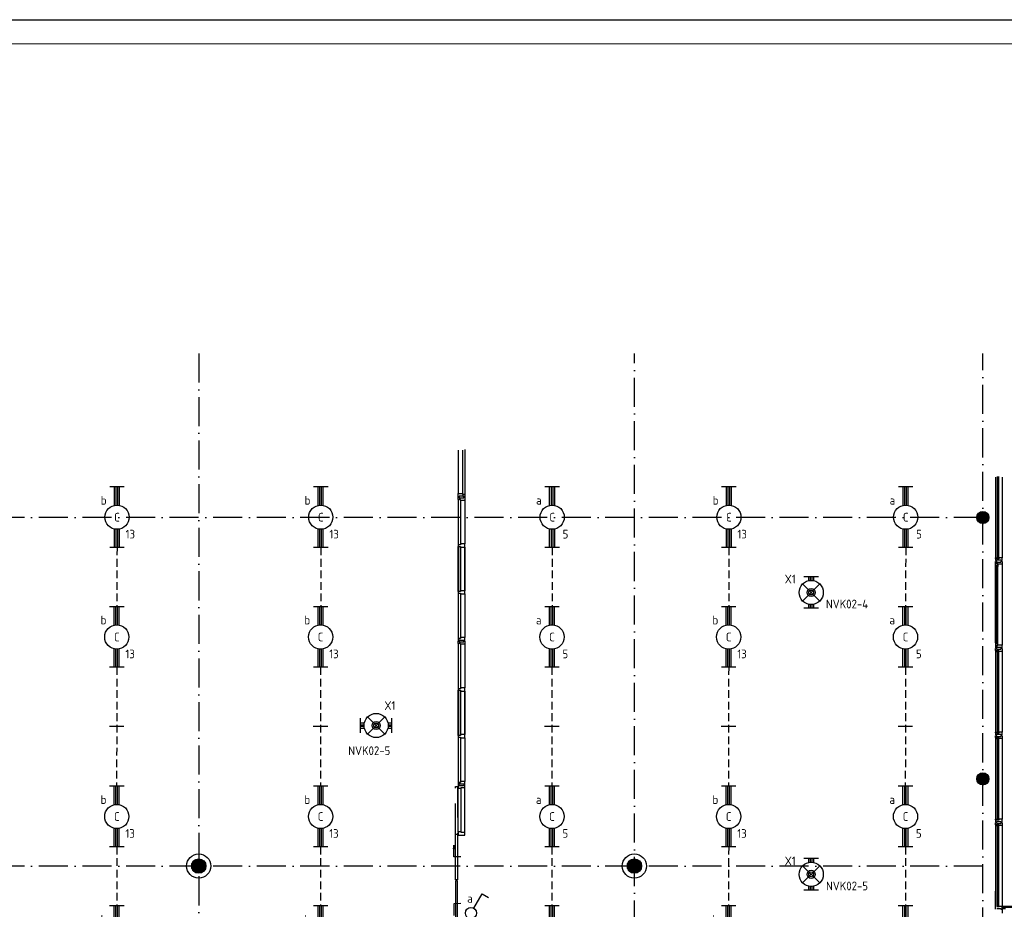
# Model space of a CAD drawing. Header units: millimetres. Extents: x 90707 to 259985, y -1262 to 84291.
# Tile 18 of 85: x 111048 to 131388, y 65914 to 84291. Entities that reach past the tile are written whole.
import ezdxf
from ezdxf.enums import TextEntityAlignment as Align

# ---------------------------------------------------------------- set-up
doc = ezdxf.new("R2010")
doc.units = ezdxf.units.MM
doc.header["$LTSCALE"] = 100
doc.linetypes.add('DASHDOT', pattern=[9, 6, -1.5, 0, -1.5])
doc.linetypes.add('HIDDEN', pattern=[9.525, 6.35, -3.175])
doc.layers.get('0').update_dxf_attribs({"linetype": 'CONTINUOUS'})
for name, color, linetype in [('AL$7----_STRAMIEN', 1, 'DASHDOT'), ('AL$8----_HULPKOLOM', 2, 'CONTINUOUS'), ('AL$8----_HULPLIJNEN', 2, 'CONTINUOUS'), ('AL28----_KONSTRUKTIE', 3, 'CONTINUOUS'), ('AL31----_BUITENKOZ', 7, 'CONTINUOUS'), ('AL32----_BINNENKOZ', 7, 'CONTINUOUS'), ('ALXAA---_GEWBETON', 12, 'CONTINUOUS'), ('ALXOU---_GLAS', 7, 'CONTINUOUS'), ('EB63101-_ATTRIB', 2, 'CONTINUOUS'), ('EB63102-_ATTRIB', 2, 'CONTINUOUS'), ('EB63501-_ATTRIB', 2, 'CONTINUOUS'), ('EL63101-_LICHT-ARM', 3, 'CONTINUOUS'), ('EL63102-_LICHT-SCH', 3, 'CONTINUOUS'), ('EL63501-_NOODVRL-ARM', 3, 'CONTINUOUS'), ('EL6441--_DATACOM', 3, 'CONTINUOUS'), ('LIJN025', 10, 'CONTINUOUS'), ('LIJN035', 50, 'CONTINUOUS'), ('LIJN050', 90, 'CONTINUOUS'), ('TEKST25', 10, 'CONTINUOUS'), ('TEKST35', 50, 'CONTINUOUS'), ('TEKST50', 90, 'CONTINUOUS'), ('VOLGNUMMER', 7, 'CONTINUOUS')]:
    doc.layers.add(name, color=color, linetype=linetype)
doc.styles.add('1_8', font='ISO', dxfattribs={"height": 1.8})
doc.styles.add('ISO', font='ISO.SHX')
doc.styles.add('NORATT', font='isocp.shx')
doc.styles.add('ROMAND', font='romand')
doc.styles.get("Standard").update_dxf_attribs({"font": 'iso.shx'})

# ---------------------------------------------------------------- blocks, each defined once
blk = doc.blocks.new('A0-GE')
at = {"layer": 'LIJN025'}
blk.add_lwpolyline([(1500, 841), (1500, 0), (0, 0), (0, 841)], close=True, dxfattribs=at)
at = {"layer": 'LIJN050', "const_width": 0.2}
blk.add_lwpolyline([(1495, 836), (25, 836), (25, 5), (1495, 5)], close=True, dxfattribs=at)
at = {"layer": 'TEKST25', "style": 'ROMAND', "width": 2.899115}
blk.add_attdef('STATUS', text='', height=2.5, dxfattribs=at).set_placement((1454, 71.5), (1493, 71.5), align=Align.FIT)
at = {"layer": 'TEKST25', "style": 'ISO'}
for tag, p in [('E', (1455.25, 66)), ('NAAM-E', (1466.75, 66)), ('DATUM-E', (1485, 66)), ('D', (1455.25, 61)), ('NAAM-D', (1466.75, 61)), ('DATUM-D', (1485, 61)), ('C', (1455.25, 56)), ('NAAM-C', (1466.75, 56)), ('DATUM-C', (1485, 56)), ('B', (1455.25, 51)), ('NAAM-B', (1466.75, 51)), ('DATUM-B', (1485, 51)), ('A', (1455.25, 46)), ('NAAM-A', (1466.75, 46)), ('DATUM-A', (1485, 46))]:
    blk.add_attdef(tag, text='', height=2.5, dxfattribs=at).set_placement(p, align=Align.CENTER)
for tag, p in [('DATUM', (1332.75, 36.25)), ('SCHAAL', (1368, 36.25)), ('GETEKEND', (1398.25, 36.25)), ('GECONTOL.', (1433, 36.25)), ('FORMAAT', (1463.25, 28.25))]:
    blk.add_attdef(tag, p, '', height=2.5, dxfattribs=at)
at = {"layer": 'TEKST35', "style": 'ISO'}
for tag, p in [('PROJECT', (1334.5, 72.5)), ('PLAATS', (1334.5, 63.5)), ('INSTALLATIE-REGEL1', (1334.5, 52.5)), ('INSTALLATIE-REGEL2', (1334.5, 43.5))]:
    blk.add_attdef(tag, p, '', height=4, dxfattribs=at)
blk.add_attdef('PROJ.NR.', text='', height=4, dxfattribs=at).set_placement((1481, 23), align=Align.CENTER)
at = {"layer": 'TEKST50', "style": 'ISO'}
blk.add_attdef('FILE-NAAM', text='', height=5, dxfattribs=at).set_placement((1473.5, 7.5), align=Align.CENTER)
blk = doc.blocks.new('EJ3T01')
at = {"color": 0}
for p, q in [((-3.25, -1.5), (-3.25, 1.5)), ((-3.25, 0.52), (-2.44, 0.52)), ((-3.25, 0.17), (-2.49, 0.17)), ((-1.77, 1.77), (1.77, -1.77)), ((1.77, 1.77), (-1.77, -1.77)), ((2.44, 0.52), (3.25, 0.52)), ((2.49, 0.17), (3.25, 0.17)), ((3.25, -1.5), (3.25, 1.5)), ((-3.25, -0.17), (-2.49, -0.17)), ((-3.25, -0.52), (-2.44, -0.52)), ((2.44, -0.52), (3.25, -0.52)), ((2.49, -0.17), (3.25, -0.17))]:
    blk.add_line(p, q, dxfattribs=at)
at = {"color": 6}
blk.add_lwpolyline([(1.77, -1.77), (1.75, -1.75)], dxfattribs=at)
at = {"color": 0}
for radius in [2.5, 0.85, 0.5]:
    blk.add_circle((0, 0), radius, dxfattribs=at)
at = {"color": 6, "style": '1_8'}
for tag, flags, p in [('A_CODE', 8, (-3.5, 2.75)), ('SCHAK', 8, (3.5, 2.75)), ('GROEP', 8, (-3.5, -2.75)), ('KAST', 9, (3.5, -2.75))]:
    blk.add_attdef(tag, text='', height=1.8, dxfattribs=dict(at, flags=flags)).set_placement(p, align=Align.MIDDLE)
blk = doc.blocks.new('ES3S1')
blk.add_lwpolyline([(0.58, 1), (2.31, 4), (3.61, 3.25)])
blk.add_lwpolyline([(0.58, 1), (2.31, 4), (3.61, 3.25)])
blk.add_lwpolyline([(0.58, 1), (2.31, 4), (3.61, 3.25)])
blk.add_lwpolyline([(0.58, 1), (2.31, 4), (3.61, 3.25)])
blk.add_circle((0, 0), 1.15)
blk.add_circle((0, 0), 1.15)
blk.add_circle((0, 0), 1.15)
blk.add_circle((0, 0), 1.15)
for tag, style, flags, p in [('SCHAK', 'NORATT', 8, (3, 5.5)), ('SCHAK', '1_8', 8, (3, 5.5)), ('SCHAK', 'NORATT', 8, (3, 5.5)), ('KAST', 'NORATT', 9, (-3, 0.5)), ('KAST', '1_8', 9, (-3, 0.5)), ('KAST', 'NORATT', 9, (-3, 0.5)), ('M_CODE', 'NORATT', 9, (0, 0)), ('M_CODE', '1_8', 9, (0, 0)), ('M_CODE', 'NORATT', 9, (0, 0)), ('DOEL', 'NORATT', 9, (-3, -2)), ('DOEL', '1_8', 9, (-3, -2)), ('DOEL', 'NORATT', 9, (-3, -2)), ('GROEP', 'NORATT', 9, (-3, -4.5)), ('GROEP', '1_8', 9, (-3, -4.5)), ('GROEP', 'NORATT', 9, (-3, -4.5))]:
    blk.add_attdef(tag, text='', height=1.8, dxfattribs=dict(style=style, flags=flags)).set_placement(p, align=Align.MIDDLE_CENTER)
blk = doc.blocks.new('EJ3T20')
at = {"color": 0}
for p, q in [((-6.25, -1.5), (-6.25, 1.5)), ((-6.25, -1.5), (-6.25, 1.5)), ((-6.25, 0.52), (-2.44, 0.52)), ((-6.25, 0.52), (-2.44, 0.52)), ((-6.25, 0.17), (-2.49, 0.17)), ((-6.25, 0.17), (-2.49, 0.17)), ((2.44, 0.52), (6.25, 0.52)), ((2.44, 0.52), (6.25, 0.52)), ((2.49, 0.17), (6.25, 0.17)), ((2.49, 0.17), (6.25, 0.17)), ((6.25, -1.5), (6.25, 1.5)), ((6.25, -1.5), (6.25, 1.5)), ((-6.25, -0.17), (-2.49, -0.17)), ((-6.25, -0.17), (-2.49, -0.17)), ((-6.25, -0.52), (-2.44, -0.52)), ((-6.25, -0.52), (-2.44, -0.52)), ((2.44, -0.52), (6.25, -0.52)), ((2.44, -0.52), (6.25, -0.52)), ((2.49, -0.17), (6.25, -0.17)), ((2.49, -0.17), (6.25, -0.17))]:
    blk.add_line(p, q, dxfattribs=at)
blk.add_circle((0, 0), 2.5, dxfattribs=at)
blk.add_circle((0, 0), 2.5, dxfattribs=at)
at = {"style": 'NORATT', "flags": 9}
blk.add_attdef('GELIJK', text='', height=1.8, dxfattribs=at).set_placement((3.5, 5), align=Align.MIDDLE_CENTER)
at = {"color": 6}
for tag, style, flags, p in [('SCHAK', 'NORATT', 8, (3.5, 2.75)), ('SCHAK', '1_8', 8, (3.5, 2.75)), ('A_CODE', 'NORATT', 8, (0, 0)), ('A_CODE', '1_8', 8, (0, 0)), ('GROEP', 'NORATT', 8, (-3.5, -2.75)), ('GROEP', '1_8', 8, (-3.5, -2.75)), ('KAST', 'NORATT', 9, (3.5, -2.75)), ('KAST', '1_8', 9, (3.5, -2.75))]:
    blk.add_attdef(tag, text='', height=1.8, dxfattribs=dict(at, style=style, flags=flags)).set_placement(p, align=Align.MIDDLE)
blk = doc.blocks.new('A$Cca306792')
at = {"layer": 'AL$7----_STRAMIEN', "color": 1}
for points in [[(23628, 78659), (23628, 38070)], [(32628, 5550), (32628, 78659)], [(39828, 29707), (39828, 78659)], [(39828, 75270), (2901, 75270)], [(39828, 68070), (2901, 68070)]]:
    blk.add_lwpolyline(points, dxfattribs=at)
at = {"layer": 'AL$8----_HULPKOLOM', "color": 8}
for centre in [(23628, 68070), (32628, 68070)]:
    blk.add_circle(centre, 250, dxfattribs=at)
at = {"layer": 'AL$8----_HULPLIJNEN', "color": 8}
blk.add_line((40088, 67179), (40088, 67553), dxfattribs=at)
at = {"layer": 'AL28----_KONSTRUKTIE', "color": 8}
for centre, radius in [((39828, 75270), 125), ((39828, 69870), 125), ((23628, 68070), 150), ((32628, 68070), 150)]:
    blk.add_circle(centre, radius, dxfattribs=at)
at = {"layer": 'AL31----_BUITENKOZ', "color": 8}
for p, q in [((40088, 76105), (40088, 74435)), ((40227, 76105), (40227, 74435)), ((40085, 74315), (40090, 74317)), ((40085, 74272), (40085, 74315)), ((40126, 74272), (40085, 74272)), ((40085, 72682), (40085, 74258)), ((40088, 74361), (40118, 74361)), ((40088, 74328), (40088, 74361)), ((40124, 74328), (40088, 74328)), ((40088, 74272), (40101, 74272)), ((40088, 74255), (40088, 74272)), ((40101, 74255), (40088, 74255)), ((40090, 74317), (40090, 74324)), ((40090, 74324), (40119, 74324)), ((40101, 74272), (40101, 74255)), ((40118, 74361), (40118, 74347)), ((40118, 74347), (40198, 74347)), ((40119, 74324), (40119, 74302)), ((40119, 74302), (40124, 74302)), ((40124, 74314), (40124, 74328)), ((40139, 74314), (40124, 74314)), ((40124, 74302), (40124, 74310)), ((40124, 74310), (40139, 74310)), ((40126, 74255), (40126, 74272)), ((40139, 74258), (40126, 74255)), ((40139, 74305), (40139, 74314)), ((40139, 74310), (40139, 74305)), ((40227, 74305), (40139, 74305)), ((40139, 74305), (40139, 74258)), ((40139, 72682), (40139, 74258)), ((40198, 74347), (40198, 74361)), ((40198, 74361), (40227, 74361)), ((40227, 74361), (40227, 74305)), ((40227, 74305), (40227, 72635)), ((40126, 72667), (40085, 72667)), ((40085, 72667), (40085, 72624)), ((40085, 72624), (40090, 72622)), ((40101, 72684), (40088, 72684)), ((40088, 72684), (40088, 72667)), ((40088, 72667), (40101, 72667)), ((40090, 72622), (40090, 72615)), ((40101, 72667), (40101, 72684)), ((40119, 72615), (40119, 72637)), ((40119, 72637), (40124, 72637)), ((40124, 72637), (40124, 72629)), ((40124, 72629), (40139, 72629)), ((40139, 72626), (40124, 72626)), ((40124, 72626), (40124, 72612)), ((40139, 72682), (40126, 72684)), ((40126, 72684), (40126, 72667)), ((40139, 72635), (40139, 72682)), ((40227, 72635), (40139, 72635)), ((40139, 72635), (40139, 72626)), ((40139, 72629), (40139, 72635)), ((40227, 72579), (40227, 72635)), ((40124, 72612), (40088, 72612)), ((40088, 72612), (40088, 72579)), ((40088, 72579), (40118, 72579)), ((40088, 72505), (40088, 70835)), ((40090, 72615), (40119, 72615)), ((40118, 72579), (40118, 72593)), ((40118, 72593), (40198, 72593)), ((40198, 72593), (40198, 72579)), ((40198, 72579), (40227, 72579)), ((40227, 72505), (40227, 70835)), ((40088, 70705), (40088, 69035)), ((40227, 70705), (40227, 69035)), ((40088, 68905), (40088, 67235)), ((40227, 68905), (40227, 67235)), ((40227, 67235), (40227, 67223)), ((40728, 67235), (40227, 67235)), ((40227, 67223), (40728, 67223)), ((40227, 67184), (40227, 67094)), ((40294, 67184), (40227, 67184))]:
    blk.add_line(p, q, dxfattribs=at)
at = {"layer": 'AL31----_BUITENKOZ', "color": 8, "linetype": 'Continuous'}
for p, q in [((40088, 74423), (40088, 74435)), ((40088, 74435), (40125, 74435)), ((40093, 74423), (40088, 74423)), ((40088, 74418), (40088, 74379)), ((40155, 74418), (40088, 74418)), ((40088, 74379), (40094, 74379)), ((40093, 74418), (40093, 74423)), ((40125, 74418), (40093, 74418)), ((40094, 74379), (40108, 74379)), ((40108, 74379), (40108, 74379)), ((40108, 74379), (40118, 74379)), ((40118, 74379), (40118, 74393)), ((40118, 74393), (40198, 74393)), ((40125, 74435), (40125, 74418)), ((40208, 74435), (40155, 74435)), ((40155, 74435), (40155, 74418)), ((40198, 74393), (40198, 74379)), ((40198, 74379), (40207, 74379)), ((40207, 74379), (40207, 74379)), ((40207, 74379), (40221, 74379)), ((40216, 74435), (40208, 74435)), ((40220, 74435), (40216, 74435)), ((40227, 74435), (40220, 74435)), ((40221, 74379), (40227, 74379)), ((40227, 74398), (40227, 74435)), ((40227, 74379), (40227, 74398)), ((40088, 72522), (40088, 72561)), ((40088, 72561), (40094, 72561)), ((40155, 72522), (40088, 72522)), ((40093, 72517), (40088, 72517)), ((40088, 72517), (40088, 72505)), ((40088, 72505), (40125, 72505)), ((40125, 72522), (40093, 72522)), ((40093, 72522), (40093, 72517)), ((40094, 72561), (40108, 72561)), ((40108, 72561), (40108, 72561)), ((40108, 72561), (40118, 72561)), ((40118, 72561), (40118, 72547)), ((40118, 72547), (40198, 72547)), ((40125, 72505), (40125, 72522)), ((40155, 72505), (40155, 72522)), ((40208, 72505), (40155, 72505)), ((40198, 72547), (40198, 72561)), ((40198, 72561), (40208, 72561)), ((40208, 72561), (40208, 72561)), ((40208, 72561), (40221, 72561)), ((40216, 72505), (40208, 72505)), ((40220, 72505), (40216, 72505)), ((40227, 72505), (40220, 72505)), ((40221, 72561), (40227, 72561)), ((40227, 72561), (40227, 72542)), ((40227, 72542), (40227, 72505)), ((40088, 70823), (40088, 70835)), ((40088, 70835), (40125, 70835)), ((40093, 70823), (40088, 70823)), ((40088, 70818), (40088, 70779)), ((40155, 70818), (40088, 70818)), ((40093, 70818), (40093, 70823)), ((40125, 70818), (40093, 70818)), ((40118, 70779), (40118, 70793)), ((40118, 70793), (40198, 70793)), ((40125, 70835), (40125, 70818)), ((40208, 70835), (40155, 70835)), ((40155, 70835), (40155, 70818)), ((40198, 70793), (40198, 70779)), ((40216, 70835), (40208, 70835)), ((40220, 70835), (40216, 70835)), ((40227, 70835), (40220, 70835)), ((40227, 70798), (40227, 70835)), ((40227, 70779), (40227, 70798)), ((40088, 70779), (40094, 70779)), ((40088, 70722), (40088, 70761)), ((40088, 70761), (40094, 70761)), ((40155, 70722), (40088, 70722)), ((40093, 70717), (40088, 70717)), ((40088, 70717), (40088, 70705)), ((40088, 70705), (40125, 70705)), ((40125, 70722), (40093, 70722)), ((40093, 70722), (40093, 70717)), ((40094, 70779), (40108, 70779)), ((40094, 70761), (40108, 70761)), ((40108, 70779), (40108, 70779)), ((40108, 70779), (40118, 70779)), ((40108, 70761), (40108, 70761)), ((40108, 70761), (40118, 70761)), ((40118, 70761), (40118, 70747)), ((40118, 70747), (40198, 70747)), ((40125, 70705), (40125, 70722)), ((40155, 70705), (40155, 70722)), ((40208, 70705), (40155, 70705)), ((40198, 70779), (40207, 70779)), ((40198, 70747), (40198, 70761)), ((40198, 70761), (40208, 70761)), ((40207, 70779), (40207, 70779)), ((40207, 70779), (40221, 70779)), ((40208, 70761), (40208, 70761)), ((40208, 70761), (40221, 70761)), ((40216, 70705), (40208, 70705)), ((40220, 70705), (40216, 70705)), ((40227, 70705), (40220, 70705)), ((40221, 70779), (40227, 70779)), ((40221, 70761), (40227, 70761)), ((40227, 70761), (40227, 70742)), ((40227, 70742), (40227, 70705)), ((40088, 69023), (40088, 69035)), ((40088, 69035), (40125, 69035)), ((40093, 69023), (40088, 69023)), ((40088, 69018), (40088, 68979)), ((40155, 69018), (40088, 69018)), ((40088, 68979), (40094, 68979)), ((40088, 68922), (40088, 68961)), ((40088, 68961), (40094, 68961)), ((40093, 69018), (40093, 69023)), ((40125, 69018), (40093, 69018)), ((40094, 68979), (40108, 68979)), ((40094, 68961), (40108, 68961)), ((40108, 68979), (40108, 68979)), ((40108, 68979), (40118, 68979)), ((40108, 68961), (40108, 68961)), ((40108, 68961), (40118, 68961)), ((40118, 68979), (40118, 68993)), ((40118, 68993), (40198, 68993)), ((40118, 68961), (40118, 68947)), ((40125, 69035), (40125, 69018)), ((40208, 69035), (40155, 69035)), ((40155, 69035), (40155, 69018)), ((40198, 68993), (40198, 68979)), ((40198, 68979), (40207, 68979)), ((40198, 68947), (40198, 68961)), ((40198, 68961), (40208, 68961)), ((40207, 68979), (40207, 68979)), ((40207, 68979), (40221, 68979)), ((40216, 69035), (40208, 69035)), ((40208, 68961), (40208, 68961)), ((40208, 68961), (40221, 68961)), ((40220, 69035), (40216, 69035)), ((40227, 69035), (40220, 69035)), ((40221, 68979), (40227, 68979)), ((40221, 68961), (40227, 68961)), ((40227, 68998), (40227, 69035)), ((40227, 68979), (40227, 68998)), ((40227, 68961), (40227, 68942)), ((40155, 68922), (40088, 68922)), ((40093, 68917), (40088, 68917)), ((40088, 68917), (40088, 68905)), ((40088, 68905), (40125, 68905)), ((40125, 68922), (40093, 68922)), ((40093, 68922), (40093, 68917)), ((40118, 68947), (40198, 68947)), ((40125, 68905), (40125, 68922)), ((40155, 68905), (40155, 68922)), ((40208, 68905), (40155, 68905)), ((40216, 68905), (40208, 68905)), ((40220, 68905), (40216, 68905)), ((40227, 68905), (40220, 68905)), ((40227, 68942), (40227, 68905)), ((40118, 67193), (40198, 67193)), ((40208, 67235), (40155, 67235)), ((40198, 67193), (40198, 67179)), ((40198, 67179), (40207, 67179)), ((40207, 67179), (40207, 67179)), ((40207, 67179), (40221, 67179)), ((40216, 67235), (40208, 67235)), ((40220, 67235), (40216, 67235)), ((40227, 67235), (40220, 67235)), ((40221, 67179), (40227, 67179)), ((40227, 67198), (40227, 67235)), ((40227, 67179), (40227, 67198))]:
    blk.add_line(p, q, dxfattribs=at)
at = {"layer": 'AL31----_BUITENKOZ', "color": 8, "linetype": 'HIDDEN'}
blk.add_lwpolyline([(28932, 68725), (28932, 69711), (28973, 69711), (28973, 68725)], dxfattribs=at)
at = {"layer": 'AL31----_BUITENKOZ', "color": 8, "linetype": 'Continuous'}
for points in [[(28973, 67787), (28932, 67787), (28932, 68725), (28973, 68725)], [(28973, 67767), (28932, 67767), (28932, 66828), (28973, 66828)]]:
    blk.add_lwpolyline(points, close=True, dxfattribs=at)
at = {"layer": 'AL31----_BUITENKOZ', "color": 8}
for points in [[(28899, 68504), (28883, 68422), (28899, 68422)], [(29046, 68261), (28899, 68262), (28899, 68504)], [(28899, 68504), (28916, 68422), (28899, 68422)], [(29046, 67293), (28899, 67292), (28899, 67050)]]:
    blk.add_lwpolyline(points, dxfattribs=at)
at = {"layer": 'AL32----_BINNENKOZ', "color": 8}
for p, q in [((28986, 76658), (28986, 75763)), ((29074, 76658), (29074, 75763)), ((29125, 76675), (29125, 75746)), ((28986, 75696), (28986, 75763)), ((28986, 75763), (29074, 75763)), ((29008, 75696), (28986, 75696)), ((28986, 75690), (29011, 75690)), ((28986, 75640), (28986, 75690)), ((29100, 75712), (29008, 75712)), ((29008, 75712), (29008, 75696)), ((29011, 75690), (29011, 75674)), ((29011, 75674), (29103, 75674)), ((29074, 75763), (29074, 75746)), ((29125, 75746), (29074, 75746)), ((29074, 75746), (29125, 75746)), ((29100, 75696), (29100, 75712)), ((29125, 75696), (29100, 75696)), ((29103, 75674), (29103, 75690)), ((29103, 75690), (29125, 75690)), ((29125, 75746), (29125, 75696)), ((29125, 75690), (29125, 75623)), ((28986, 75640), (28986, 74707)), ((29037, 75640), (28986, 75640)), ((29037, 75623), (29037, 75640)), ((29037, 75623), (29037, 74724)), ((29125, 75623), (29037, 75623)), ((29125, 75623), (29125, 74724)), ((29125, 75623), (29125, 74724)), ((29037, 74707), (28986, 74707)), ((28986, 74707), (28986, 74674)), ((28986, 74674), (29037, 74674)), ((28986, 74674), (28986, 73740)), ((28986, 73740), (28986, 74674)), ((29125, 74724), (29037, 74724)), ((29037, 74724), (29037, 74707)), ((29037, 74674), (29037, 74657)), ((29037, 74657), (29125, 74657)), ((29037, 74657), (29037, 73757)), ((29037, 73757), (29037, 74657)), ((29125, 74657), (29125, 74724)), ((29125, 74657), (29125, 73757)), ((29125, 73757), (29125, 74657)), ((29125, 74657), (29125, 73757)), ((29125, 73757), (29125, 74657)), ((29037, 73740), (28986, 73740)), ((28986, 73740), (28986, 73707)), ((28986, 73707), (28986, 72772)), ((28986, 73707), (29037, 73707)), ((29125, 73757), (29037, 73757)), ((29037, 73757), (29037, 73740)), ((29037, 73707), (29037, 73690)), ((29037, 73690), (29037, 72789)), ((29037, 73690), (29125, 73690)), ((29125, 73690), (29125, 73757)), ((29125, 73690), (29125, 72789)), ((28986, 72772), (29037, 72772)), ((29037, 72772), (28986, 72772)), ((28986, 72772), (28986, 72722)), ((28986, 72722), (29011, 72722)), ((28986, 72717), (29011, 72717)), ((28986, 72667), (28986, 72717)), ((29037, 72667), (28986, 72667)), ((28986, 72667), (28986, 71734)), ((29011, 72722), (29011, 72738)), ((29011, 72738), (29103, 72738)), ((29011, 72717), (29011, 72701)), ((29011, 72701), (29103, 72701)), ((29125, 72789), (29037, 72789)), ((29037, 72789), (29037, 72772)), ((29037, 72650), (29037, 72667)), ((29125, 72650), (29037, 72650)), ((29037, 72650), (29037, 71751)), ((29103, 72738), (29103, 72722)), ((29103, 72722), (29125, 72722)), ((29103, 72701), (29103, 72717)), ((29103, 72717), (29125, 72717)), ((29125, 72722), (29125, 72789)), ((29125, 72717), (29125, 72650)), ((29125, 72650), (29125, 71751)), ((29125, 72650), (29125, 71751)), ((29037, 71734), (28986, 71734)), ((28986, 71734), (28986, 71701)), ((28986, 71701), (28986, 70767)), ((28986, 70767), (28986, 71701)), ((28986, 71701), (29037, 71701)), ((29125, 71751), (29037, 71751)), ((29037, 71751), (29037, 71734)), ((29037, 71701), (29037, 71684)), ((29037, 71684), (29037, 70784)), ((29037, 70784), (29037, 71684)), ((29037, 71684), (29125, 71684)), ((29125, 71684), (29125, 71751)), ((29125, 71684), (29125, 70784)), ((29125, 70784), (29125, 71684)), ((29125, 71684), (29125, 70784)), ((29125, 70784), (29125, 71684)), ((29037, 70767), (28986, 70767)), ((28986, 70767), (28986, 70734)), ((28986, 70734), (28986, 69799)), ((28986, 70734), (29037, 70734)), ((29125, 70784), (29037, 70784)), ((29037, 70784), (29037, 70767)), ((29037, 70734), (29037, 70717)), ((29037, 70717), (29037, 69816)), ((29037, 70717), (29125, 70717)), ((29125, 70717), (29125, 70784)), ((29125, 70717), (29125, 69816)), ((28986, 69799), (29037, 69799)), ((29037, 69799), (28986, 69799)), ((28986, 69799), (28986, 69749)), ((29125, 69816), (29037, 69816)), ((29037, 69816), (29037, 69799)), ((29125, 69749), (29125, 69816)), ((28986, 69749), (29011, 69749)), ((29011, 69749), (29011, 69765)), ((29011, 69765), (29103, 69765)), ((29103, 69765), (29103, 69749)), ((29103, 69749), (29125, 69749))]:
    blk.add_line(p, q, dxfattribs=at)
for points in [[(29125, 69744), (29100, 69744), (29100, 69728), (29008, 69728), (29008, 69744), (28986, 69744), (28986, 69677), (29049, 69677), (29049, 69694), (29125, 69694), (29125, 69744)], [(28986, 68777), (28986, 69677)], [(29049, 68777), (29049, 69677)], [(29125, 68760), (29125, 69694)]]:
    blk.add_lwpolyline(points, dxfattribs=at)
blk.add_lwpolyline([(29049, 68777), (28986, 68777), (28986, 68710), (29125, 68710), (29125, 68760), (29049, 68760)], close=True, dxfattribs=at)
at = {"layer": 'ALXAA---_GEWBETON', "color": 8}
for p, q in [((39703, 75265), (39953, 75265)), ((39704, 75285), (39952, 75285)), ((39709, 75305), (39948, 75305)), ((39716, 75325), (39940, 75325)), ((39729, 75345), (39928, 75345)), ((39748, 75365), (39909, 75365)), ((39781, 75385), (39876, 75385)), ((39706, 75245), (39951, 75245)), ((39711, 75225), (39945, 75225)), ((39721, 75205), (39936, 75205)), ((39736, 75185), (39921, 75185)), ((39759, 75165), (39897, 75165)), ((39815, 75145), (39842, 75145)), ((39781, 69985), (39876, 69985)), ((39703, 69865), (39953, 69865)), ((39704, 69885), (39952, 69885)), ((39706, 69845), (39951, 69845)), ((39709, 69905), (39948, 69905)), ((39711, 69825), (39945, 69825)), ((39716, 69925), (39940, 69925)), ((39721, 69805), (39936, 69805)), ((39729, 69945), (39928, 69945)), ((39736, 69785), (39921, 69785)), ((39748, 69965), (39909, 69965)), ((39759, 69765), (39897, 69765)), ((39815, 69745), (39842, 69745)), ((23508, 67980), (23508, 68160)), ((23528, 67958), (23528, 68181)), ((23548, 67943), (23548, 68196)), ((23568, 67932), (23568, 68207)), ((23588, 67925), (23588, 68214)), ((23608, 67921), (23608, 68218)), ((23628, 67920), (23628, 68220)), ((23648, 67921), (23648, 68218)), ((23668, 67925), (23668, 68214)), ((23688, 67932), (23688, 68207)), ((23708, 67943), (23708, 68196)), ((23728, 67958), (23728, 68181)), ((23748, 67980), (23748, 68160)), ((32508, 67980), (32508, 68160)), ((32528, 67958), (32528, 68181)), ((32548, 67943), (32548, 68196)), ((32568, 67932), (32568, 68207)), ((32588, 67925), (32588, 68214)), ((32608, 67921), (32608, 68218)), ((32628, 67920), (32628, 68220)), ((32648, 67921), (32648, 68218)), ((32668, 67925), (32668, 68214)), ((32688, 67932), (32688, 68207)), ((32708, 67943), (32708, 68196)), ((32728, 67958), (32728, 68181)), ((32748, 67980), (32748, 68160)), ((23488, 68016), (23488, 68123)), ((23768, 68016), (23768, 68123)), ((32488, 68016), (32488, 68123)), ((32768, 68016), (32768, 68123))]:
    blk.add_line(p, q, dxfattribs=at)
at = {"layer": 'ALXOU---_GLAS', "color": 8}
for p, q in [((40127, 74420), (40127, 76120)), ((40153, 76120), (40153, 74420)), ((40103, 72669), (40103, 74270)), ((40103, 74270), (40124, 74270)), ((40124, 74270), (40124, 72669)), ((40153, 74420), (40127, 74420)), ((40124, 72669), (40103, 72669)), ((40127, 70820), (40127, 72520)), ((40127, 72520), (40153, 72520)), ((40153, 72520), (40153, 70820)), ((40153, 70820), (40127, 70820)), ((40127, 69020), (40127, 70720)), ((40127, 70720), (40153, 70720)), ((40153, 70720), (40153, 69020)), ((40153, 69020), (40127, 69020)), ((40127, 67220), (40127, 68920)), ((40127, 68920), (40153, 68920)), ((40153, 68920), (40153, 67220))]:
    blk.add_line(p, q, dxfattribs=at)
at = {"layer": 'VOLGNUMMER', "color": 252, "linetype": 'ByBlock'}
for tag, p in [('0.28', (16187, 74214)), ('0.16', (78893, 73105)), ('0.17', (62961, 72994)), ('0.29', (35887, 72529)), ('0.18', (53124, 64542)), ('0.701', (85482, 63517)), ('0.32', (36092, 63166)), ('0.30', (29366, 63128)), ('0.12', (90689, 63024)), ('0.29A', (33165, 62745)), ('0.27', (17657, 61363)), ('0.30', (38191, 61494)), ('0.19', (61479, 61433)), ('0.14', (89762, 60088)), ('0.33', (45869, 59450)), ('0.15', (73454, 57402)), ('0.801', (112714, 57073)), ('0.25', (28058, 57013)), ('0.18A', (61029, 56759)), ('0.26A', (36299, 54851)), ('0.20', (60895, 53506)), ('0.800', (90980, 50804)), ('0.25A', (73288, 48435)), ('0.21', (58702, 48178)), ('0.300', (94483, 48257)), ('0.24', (35041, 47783)), ('0.102', (87631, 47613)), ('0.26', (18559, 46119)), ('0.203', (95795, 46197)), ('0.802', (68387, 42721)), ('0.204', (95497, 42149)), ('0.07B', (66790, 38909)), ('0.702', (95327, 36513))]:
    blk.add_attdef(tag, text='', height=250, dxfattribs=at).set_placement(p, align=Align.MIDDLE_CENTER)
at = {"layer": 'VOLGNUMMER', "color": 8, "linetype": 'ByBlock'}
blk.add_attdef('0.600', text='', height=250, dxfattribs=at).set_placement((96800, 48300), align=Align.MIDDLE_CENTER)

msp = doc.modelspace()

# ---------------------------------------------------------------- linework, layer by layer
at = {"layer": 'LIJN035', "linetype": 'HIDDEN', "ltscale": 0.25}
for p, q in [((113058, 73389), (113056, 72165)), ((117268, 73389), (117266, 72165)), ((122048, 73389), (122046, 72165)), ((125698, 73389), (125696, 72165)), ((129351, 73389), (129349, 72165)), ((113054, 70915), (113050, 68455)), ((117264, 70915), (117260, 68455)), ((122044, 70915), (122040, 68455)), ((125694, 70915), (125690, 68455)), ((129347, 70915), (129343, 68455)), ((113054, 67206), (113052, 65982)), ((117264, 67206), (117262, 65982)), ((122044, 67206), (122042, 65982)), ((125694, 67206), (125692, 65982)), ((129347, 67206), (129345, 65982))]:
    msp.add_line(p, q, dxfattribs=at)
at = {"layer": 'LIJN035'}
for p, q in [((113202, 69692), (112902, 69692)), ((117412, 69692), (117112, 69692)), ((122192, 69692), (121892, 69692)), ((125842, 69692), (125542, 69692)), ((129495, 69692), (129195, 69692))]:
    msp.add_line(p, q, dxfattribs=at)

# ---------------------------------------------------------------- block references
at = {"xscale": 100, "yscale": 100, "zscale": 100}
msp.add_blockref('A0-GE', (90707, 191), dxfattribs=at)
at = {"layer": 'EL63101-_LICHT-ARM'}
ref = msp.add_blockref('EJ3T20', (113058, 74014), dxfattribs=dict(at, xscale=100, yscale=100, zscale=100, rotation=90))
ref.add_attrib('A_CODE', 'C', dxfattribs={"layer": 'EB63101-_ATTRIB', "color": 1, "height": 180, "style": '1_8', "flags": 8}).set_placement((113058, 74014), align=Align.MIDDLE)
ref.add_attrib('GROEP', '13', dxfattribs={"layer": 'EB63101-_ATTRIB', "color": 1, "height": 180, "style": '1_8', "flags": 8}).set_placement((113333, 73664), align=Align.MIDDLE)
ref.add_attrib('SCHAK', 'b', dxfattribs={"layer": 'EB63101-_ATTRIB', "color": 1, "height": 180, "style": '1_8', "flags": 8}).set_placement((112783, 74364), align=Align.MIDDLE)
ref = msp.add_blockref('EJ3T20', (117268, 74014), dxfattribs=dict(at, xscale=100, yscale=100, zscale=100, rotation=90))
ref.add_attrib('A_CODE', 'C', dxfattribs={"layer": 'EB63101-_ATTRIB', "color": 1, "height": 180, "style": '1_8', "flags": 8}).set_placement((117268, 74014), align=Align.MIDDLE)
ref.add_attrib('GROEP', '13', dxfattribs={"layer": 'EB63101-_ATTRIB', "color": 1, "height": 180, "style": '1_8', "flags": 8}).set_placement((117543, 73664), align=Align.MIDDLE)
ref.add_attrib('SCHAK', 'b', dxfattribs={"layer": 'EB63101-_ATTRIB', "color": 1, "height": 180, "style": '1_8', "flags": 8}).set_placement((116993, 74364), align=Align.MIDDLE)
ref = msp.add_blockref('EJ3T20', (122048, 74014), dxfattribs=dict(at, xscale=100, yscale=100, zscale=100, rotation=90))
ref.add_attrib('A_CODE', 'C', dxfattribs={"layer": 'EB63101-_ATTRIB', "color": 1, "height": 180, "style": '1_8', "flags": 8}).set_placement((122048, 74014), align=Align.MIDDLE)
ref.add_attrib('GROEP', '5', dxfattribs={"layer": 'EB63101-_ATTRIB', "color": 1, "height": 180, "style": '1_8', "flags": 8}).set_placement((122323, 73664), align=Align.MIDDLE)
ref.add_attrib('SCHAK', 'a', dxfattribs={"layer": 'EB63101-_ATTRIB', "color": 1, "height": 180, "style": '1_8', "flags": 8}).set_placement((121773, 74364), align=Align.MIDDLE)
ref = msp.add_blockref('EJ3T20', (125698, 74014), dxfattribs=dict(at, xscale=100, yscale=100, zscale=100, rotation=90))
ref.add_attrib('A_CODE', 'C', dxfattribs={"layer": 'EB63101-_ATTRIB', "color": 1, "height": 180, "style": '1_8', "flags": 8}).set_placement((125698, 74014), align=Align.MIDDLE)
ref.add_attrib('GROEP', '13', dxfattribs={"layer": 'EB63101-_ATTRIB', "color": 1, "height": 180, "style": '1_8', "flags": 8}).set_placement((125973, 73664), align=Align.MIDDLE)
ref.add_attrib('SCHAK', 'b', dxfattribs={"layer": 'EB63101-_ATTRIB', "color": 1, "height": 180, "style": '1_8', "flags": 8}).set_placement((125423, 74364), align=Align.MIDDLE)
ref = msp.add_blockref('EJ3T20', (129351, 74014), dxfattribs=dict(at, xscale=100, yscale=100, zscale=100, rotation=90))
ref.add_attrib('A_CODE', 'C', dxfattribs={"layer": 'EB63101-_ATTRIB', "color": 1, "height": 180, "style": '1_8', "flags": 8}).set_placement((129351, 74014), align=Align.MIDDLE)
ref.add_attrib('GROEP', '5', dxfattribs={"layer": 'EB63101-_ATTRIB', "color": 1, "height": 180, "style": '1_8', "flags": 8}).set_placement((129626, 73664), align=Align.MIDDLE)
ref.add_attrib('SCHAK', 'a', dxfattribs={"layer": 'EB63101-_ATTRIB', "color": 1, "height": 180, "style": '1_8', "flags": 8}).set_placement((129076, 74364), align=Align.MIDDLE)
ref = msp.add_blockref('EJ3T20', (113054, 71540), dxfattribs=dict(at, xscale=100, yscale=100, zscale=100, rotation=90))
ref.add_attrib('A_CODE', 'C', dxfattribs={"layer": 'EB63101-_ATTRIB', "color": 1, "height": 180, "style": '1_8', "flags": 8}).set_placement((113054, 71540), align=Align.MIDDLE)
ref.add_attrib('GROEP', '13', dxfattribs={"layer": 'EB63101-_ATTRIB', "color": 1, "height": 180, "style": '1_8', "flags": 8}).set_placement((113329, 71190), align=Align.MIDDLE)
ref.add_attrib('SCHAK', 'b', dxfattribs={"layer": 'EB63101-_ATTRIB', "color": 1, "height": 180, "style": '1_8', "flags": 8}).set_placement((112779, 71890), align=Align.MIDDLE)
ref = msp.add_blockref('EJ3T20', (117264, 71540), dxfattribs=dict(at, xscale=100, yscale=100, zscale=100, rotation=90))
ref.add_attrib('A_CODE', 'C', dxfattribs={"layer": 'EB63101-_ATTRIB', "color": 1, "height": 180, "style": '1_8', "flags": 8}).set_placement((117264, 71540), align=Align.MIDDLE)
ref.add_attrib('GROEP', '13', dxfattribs={"layer": 'EB63101-_ATTRIB', "color": 1, "height": 180, "style": '1_8', "flags": 8}).set_placement((117539, 71190), align=Align.MIDDLE)
ref.add_attrib('SCHAK', 'b', dxfattribs={"layer": 'EB63101-_ATTRIB', "color": 1, "height": 180, "style": '1_8', "flags": 8}).set_placement((116989, 71890), align=Align.MIDDLE)
ref = msp.add_blockref('EJ3T20', (122044, 71540), dxfattribs=dict(at, xscale=100, yscale=100, zscale=100, rotation=90))
ref.add_attrib('A_CODE', 'C', dxfattribs={"layer": 'EB63101-_ATTRIB', "color": 1, "height": 180, "style": '1_8', "flags": 8}).set_placement((122044, 71540), align=Align.MIDDLE)
ref.add_attrib('GROEP', '5', dxfattribs={"layer": 'EB63101-_ATTRIB', "color": 1, "height": 180, "style": '1_8', "flags": 8}).set_placement((122319, 71190), align=Align.MIDDLE)
ref.add_attrib('SCHAK', 'a', dxfattribs={"layer": 'EB63101-_ATTRIB', "color": 1, "height": 180, "style": '1_8', "flags": 8}).set_placement((121769, 71890), align=Align.MIDDLE)
ref = msp.add_blockref('EJ3T20', (125694, 71540), dxfattribs=dict(at, xscale=100, yscale=100, zscale=100, rotation=90))
ref.add_attrib('A_CODE', 'C', dxfattribs={"layer": 'EB63101-_ATTRIB', "color": 1, "height": 180, "style": '1_8', "flags": 8}).set_placement((125694, 71540), align=Align.MIDDLE)
ref.add_attrib('GROEP', '13', dxfattribs={"layer": 'EB63101-_ATTRIB', "color": 1, "height": 180, "style": '1_8', "flags": 8}).set_placement((125969, 71190), align=Align.MIDDLE)
ref.add_attrib('SCHAK', 'b', dxfattribs={"layer": 'EB63101-_ATTRIB', "color": 1, "height": 180, "style": '1_8', "flags": 8}).set_placement((125419, 71890), align=Align.MIDDLE)
ref = msp.add_blockref('EJ3T20', (129347, 71540), dxfattribs=dict(at, xscale=100, yscale=100, zscale=100, rotation=90))
ref.add_attrib('A_CODE', 'C', dxfattribs={"layer": 'EB63101-_ATTRIB', "color": 1, "height": 180, "style": '1_8', "flags": 8}).set_placement((129347, 71540), align=Align.MIDDLE)
ref.add_attrib('GROEP', '5', dxfattribs={"layer": 'EB63101-_ATTRIB', "color": 1, "height": 180, "style": '1_8', "flags": 8}).set_placement((129622, 71190), align=Align.MIDDLE)
ref.add_attrib('SCHAK', 'a', dxfattribs={"layer": 'EB63101-_ATTRIB', "color": 1, "height": 180, "style": '1_8', "flags": 8}).set_placement((129072, 71890), align=Align.MIDDLE)
ref = msp.add_blockref('EJ3T20', (113054, 67831), dxfattribs=dict(at, xscale=100, yscale=100, zscale=100, rotation=90))
ref.add_attrib('A_CODE', 'C', dxfattribs={"layer": 'EB63101-_ATTRIB', "color": 1, "height": 180, "style": '1_8', "flags": 8}).set_placement((113054, 67831), align=Align.MIDDLE)
ref.add_attrib('GROEP', '13', dxfattribs={"layer": 'EB63101-_ATTRIB', "color": 1, "height": 180, "style": '1_8', "flags": 8}).set_placement((113329, 67481), align=Align.MIDDLE)
ref.add_attrib('SCHAK', 'b', dxfattribs={"layer": 'EB63101-_ATTRIB', "color": 1, "height": 180, "style": '1_8', "flags": 8}).set_placement((112779, 68181), align=Align.MIDDLE)
ref = msp.add_blockref('EJ3T20', (117264, 67831), dxfattribs=dict(at, xscale=100, yscale=100, zscale=100, rotation=90))
ref.add_attrib('A_CODE', 'C', dxfattribs={"layer": 'EB63101-_ATTRIB', "color": 1, "height": 180, "style": '1_8', "flags": 8}).set_placement((117264, 67831), align=Align.MIDDLE)
ref.add_attrib('GROEP', '13', dxfattribs={"layer": 'EB63101-_ATTRIB', "color": 1, "height": 180, "style": '1_8', "flags": 8}).set_placement((117539, 67481), align=Align.MIDDLE)
ref.add_attrib('SCHAK', 'b', dxfattribs={"layer": 'EB63101-_ATTRIB', "color": 1, "height": 180, "style": '1_8', "flags": 8}).set_placement((116989, 68181), align=Align.MIDDLE)
ref = msp.add_blockref('EJ3T20', (122044, 67831), dxfattribs=dict(at, xscale=100, yscale=100, zscale=100, rotation=90))
ref.add_attrib('A_CODE', 'C', dxfattribs={"layer": 'EB63101-_ATTRIB', "color": 1, "height": 180, "style": '1_8', "flags": 8}).set_placement((122044, 67831), align=Align.MIDDLE)
ref.add_attrib('GROEP', '5', dxfattribs={"layer": 'EB63101-_ATTRIB', "color": 1, "height": 180, "style": '1_8', "flags": 8}).set_placement((122319, 67481), align=Align.MIDDLE)
ref.add_attrib('SCHAK', 'a', dxfattribs={"layer": 'EB63101-_ATTRIB', "color": 1, "height": 180, "style": '1_8', "flags": 8}).set_placement((121769, 68181), align=Align.MIDDLE)
ref = msp.add_blockref('EJ3T20', (125694, 67831), dxfattribs=dict(at, xscale=100, yscale=100, zscale=100, rotation=90))
ref.add_attrib('A_CODE', 'C', dxfattribs={"layer": 'EB63101-_ATTRIB', "color": 1, "height": 180, "style": '1_8', "flags": 8}).set_placement((125694, 67831), align=Align.MIDDLE)
ref.add_attrib('GROEP', '13', dxfattribs={"layer": 'EB63101-_ATTRIB', "color": 1, "height": 180, "style": '1_8', "flags": 8}).set_placement((125969, 67481), align=Align.MIDDLE)
ref.add_attrib('SCHAK', 'b', dxfattribs={"layer": 'EB63101-_ATTRIB', "color": 1, "height": 180, "style": '1_8', "flags": 8}).set_placement((125419, 68181), align=Align.MIDDLE)
ref = msp.add_blockref('EJ3T20', (129347, 67831), dxfattribs=dict(at, xscale=100, yscale=100, zscale=100, rotation=90))
ref.add_attrib('A_CODE', 'C', dxfattribs={"layer": 'EB63101-_ATTRIB', "color": 1, "height": 180, "style": '1_8', "flags": 8}).set_placement((129347, 67831), align=Align.MIDDLE)
ref.add_attrib('GROEP', '5', dxfattribs={"layer": 'EB63101-_ATTRIB', "color": 1, "height": 180, "style": '1_8', "flags": 8}).set_placement((129622, 67481), align=Align.MIDDLE)
ref.add_attrib('SCHAK', 'a', dxfattribs={"layer": 'EB63101-_ATTRIB', "color": 1, "height": 180, "style": '1_8', "flags": 8}).set_placement((129072, 68181), align=Align.MIDDLE)
ref = msp.add_blockref('EJ3T20', (113054, 65358), dxfattribs=dict(at, xscale=100, yscale=100, zscale=100, rotation=90))
ref.add_attrib('A_CODE', 'C', dxfattribs={"layer": 'EB63101-_ATTRIB', "color": 1, "height": 180, "style": '1_8', "flags": 8}).set_placement((113054, 65358), align=Align.MIDDLE)
ref.add_attrib('GROEP', '13', dxfattribs={"layer": 'EB63101-_ATTRIB', "color": 1, "height": 180, "style": '1_8', "flags": 8}).set_placement((113329, 65008), align=Align.MIDDLE)
ref.add_attrib('SCHAK', 'b', dxfattribs={"layer": 'EB63101-_ATTRIB', "color": 1, "height": 180, "style": '1_8', "flags": 8}).set_placement((112779, 65708), align=Align.MIDDLE)
ref = msp.add_blockref('EJ3T20', (117264, 65358), dxfattribs=dict(at, xscale=100, yscale=100, zscale=100, rotation=90))
ref.add_attrib('A_CODE', 'C', dxfattribs={"layer": 'EB63101-_ATTRIB', "color": 1, "height": 180, "style": '1_8', "flags": 8}).set_placement((117264, 65358), align=Align.MIDDLE)
ref.add_attrib('GROEP', '13', dxfattribs={"layer": 'EB63101-_ATTRIB', "color": 1, "height": 180, "style": '1_8', "flags": 8}).set_placement((117539, 65008), align=Align.MIDDLE)
ref.add_attrib('SCHAK', 'b', dxfattribs={"layer": 'EB63101-_ATTRIB', "color": 1, "height": 180, "style": '1_8', "flags": 8}).set_placement((116989, 65708), align=Align.MIDDLE)
ref = msp.add_blockref('EJ3T20', (122044, 65358), dxfattribs=dict(at, xscale=100, yscale=100, zscale=100, rotation=90))
ref.add_attrib('A_CODE', 'C', dxfattribs={"layer": 'EB63101-_ATTRIB', "color": 1, "height": 180, "style": '1_8', "flags": 8}).set_placement((122044, 65358), align=Align.MIDDLE)
ref.add_attrib('GROEP', '5', dxfattribs={"layer": 'EB63101-_ATTRIB', "color": 1, "height": 180, "style": '1_8', "flags": 8}).set_placement((122319, 65008), align=Align.MIDDLE)
ref.add_attrib('SCHAK', 'a', dxfattribs={"layer": 'EB63101-_ATTRIB', "color": 1, "height": 180, "style": '1_8', "flags": 8}).set_placement((121769, 65708), align=Align.MIDDLE)
ref = msp.add_blockref('EJ3T20', (125694, 65358), dxfattribs=dict(at, xscale=100, yscale=100, zscale=100, rotation=90))
ref.add_attrib('A_CODE', 'C', dxfattribs={"layer": 'EB63101-_ATTRIB', "color": 1, "height": 180, "style": '1_8', "flags": 8}).set_placement((125694, 65358), align=Align.MIDDLE)
ref.add_attrib('GROEP', '13', dxfattribs={"layer": 'EB63101-_ATTRIB', "color": 1, "height": 180, "style": '1_8', "flags": 8}).set_placement((125969, 65008), align=Align.MIDDLE)
ref.add_attrib('SCHAK', 'b', dxfattribs={"layer": 'EB63101-_ATTRIB', "color": 1, "height": 180, "style": '1_8', "flags": 8}).set_placement((125419, 65708), align=Align.MIDDLE)
ref = msp.add_blockref('EJ3T20', (129347, 65358), dxfattribs=dict(at, xscale=100, yscale=100, zscale=100, rotation=90))
ref.add_attrib('A_CODE', 'C', dxfattribs={"layer": 'EB63101-_ATTRIB', "color": 1, "height": 180, "style": '1_8', "flags": 8}).set_placement((129347, 65358), align=Align.MIDDLE)
ref.add_attrib('GROEP', '5', dxfattribs={"layer": 'EB63101-_ATTRIB', "color": 1, "height": 180, "style": '1_8', "flags": 8}).set_placement((129622, 65008), align=Align.MIDDLE)
ref.add_attrib('SCHAK', 'a', dxfattribs={"layer": 'EB63101-_ATTRIB', "color": 1, "height": 180, "style": '1_8', "flags": 8}).set_placement((129072, 65708), align=Align.MIDDLE)
at = {"layer": 'EL63102-_LICHT-SCH'}
ref = msp.add_blockref('ES3S1', (120369, 65836, 1050), dxfattribs=dict(at, xscale=100, yscale=100, zscale=100))
ref.add_attrib('SCHAK', 'a', dxfattribs={"layer": 'EB63102-_ATTRIB', "color": 1, "height": 180, "style": '1_8', "flags": 8}).set_placement((120349, 66139, 1050), align=Align.MIDDLE_CENTER)
at = {"layer": 'EL63501-_NOODVRL-ARM'}
ref = msp.add_blockref('EJ3T01', (127399, 72459), dxfattribs=dict(at, xscale=100, yscale=100, zscale=100, rotation=90))
ref.add_attrib('A_CODE', 'X1', dxfattribs={"layer": 'EB63501-_ATTRIB', "color": 1, "height": 180, "style": '1_8', "flags": 8}).set_placement((126966, 72736), align=Align.MIDDLE)
ref.add_attrib('GROEP', 'NVK02-4', dxfattribs={"layer": 'EB63501-_ATTRIB', "color": 1, "height": 180, "style": '1_8', "flags": 8}).set_placement((128139, 72221), align=Align.MIDDLE)
ref = msp.add_blockref('EJ3T01', (118412, 69711), dxfattribs=dict(at, xscale=100, yscale=100, zscale=100))
ref.add_attrib('A_CODE', 'X1', dxfattribs={"layer": 'EB63501-_ATTRIB', "color": 1, "height": 180, "style": '1_8', "flags": 8}).set_placement((118696, 70123), align=Align.MIDDLE)
ref.add_attrib('GROEP', 'NVK02-5', dxfattribs={"layer": 'EB63501-_ATTRIB', "color": 1, "height": 180, "style": '1_8', "flags": 8}).set_placement((118270, 69191), align=Align.MIDDLE)
ref = msp.add_blockref('EJ3T01', (127399, 66636), dxfattribs=dict(at, xscale=100, yscale=100, zscale=100, rotation=90))
ref.add_attrib('A_CODE', 'X1', dxfattribs={"layer": 'EB63501-_ATTRIB', "color": 1, "height": 180, "style": '1_8', "flags": 8}).set_placement((126966, 66913), align=Align.MIDDLE)
ref.add_attrib('GROEP', 'NVK02-5', dxfattribs={"layer": 'EB63501-_ATTRIB', "color": 1, "height": 180, "style": '1_8', "flags": 8}).set_placement((128139, 66397), align=Align.MIDDLE)
at = {"layer": 'EL6441--_DATACOM'}
msp.add_blockref('A$Cca306792', (91118, -1262), dxfattribs=at)

doc.saveas('drawing.dxf')
